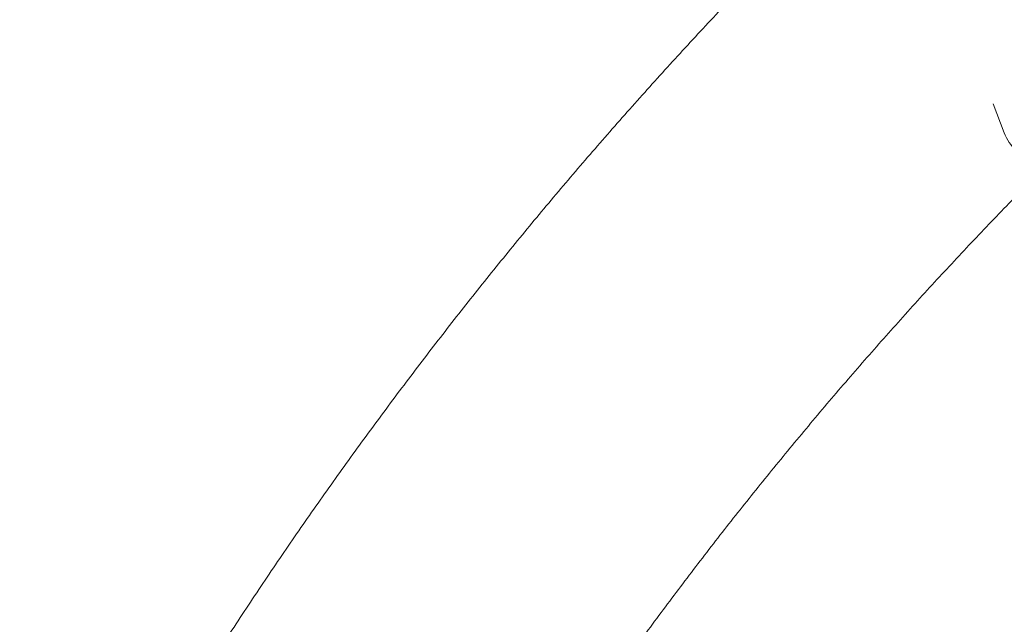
# Model space of a CAD drawing. Extents: x 5459245 to 5462690, y 5971016 to 5972523.
# Tile 123 of 136: x 5462451.604 to 5462451.986, y 5972213.672 to 5972213.907. Entities that reach past the tile are written whole.
import ezdxf

# ---------------------------------------------------------------- set-up
doc = ezdxf.new("R2010")
doc.units = 0
doc.layers.add('A_MAŁA ARCHITEKTURA', color=195, linetype='CONTINUOUS', lineweight=9)

# ---------------------------------------------------------------- blocks, each defined once
blk = doc.blocks.new('A$C43995eb0')
at = {"layer": 'A_MAŁA ARCHITEKTURA', "linetype": 'Continuous'}
blk.add_line((1569.81, -971.51), (1561.73, -980.38), dxfattribs=at)
blk.add_arc((1551.98, -956.46), 23.32, 319.8314, 340.7748, dxfattribs=at)
for points, knots in [([(768.63, -596.05), (771.65, -599.17), (780.31, -608.14), (794.77, -622.76), (812.06, -639.86), (829.56, -656.71), (847.24, -673.32), (865.1, -689.7), (883.15, -705.82), (901.38, -721.7), (919.78, -737.33), (938.36, -752.71), (957.11, -767.84), (976.03, -782.7), (995.11, -797.31), (1014.36, -811.66), (1033.77, -825.75), (1053.33, -839.57), (1073.05, -853.12), (1092.91, -866.4), (1112.93, -879.41), (1133.09, -892.15), (1153.39, -904.61), (1173.83, -916.79), (1194.41, -928.7), (1215.11, -940.32), (1235.95, -951.66), (1256.91, -962.72), (1277.99, -973.49), (1299.2, -983.97), (1320.52, -994.16), (1341.95, -1004.07), (1363.49, -1013.68), (1385.14, -1022.99), (1406.89, -1032.01), (1428.74, -1040.74), (1450.68, -1049.16), (1472.72, -1057.29), (1494.85, -1065.11), (1517.06, -1072.64), (1539.36, -1079.86), (1561.73, -1086.78), (1584.18, -1093.39), (1606.7, -1099.69), (1629.3, -1105.69), (1651.95, -1111.39), (1674.67, -1116.77), (1697.45, -1121.84), (1720.28, -1126.61), (1743.17, -1131.06), (1766.1, -1135.2), (1789.08, -1139.03), (1812.09, -1142.55), (1835.15, -1145.75), (1858.24, -1148.64), (1881.36, -1151.22), (1904.5, -1153.48), (1927.67, -1155.42), (1950.86, -1157.05), (1974.07, -1158.37), (1997.29, -1159.37), (2019.69, -1160.04), (2034.36, -1160.25), (2041.28, -1160.34)], [0, 0, 0, 0, 0.008859, 0.025435, 0.04201, 0.058584, 0.075158, 0.09173, 0.108302, 0.124873, 0.141442, 0.158011, 0.174578, 0.191145, 0.20771, 0.224275, 0.240838, 0.257401, 0.273962, 0.290523, 0.307082, 0.32364, 0.340197, 0.356754, 0.373309, 0.389863, 0.406416, 0.422968, 0.439519, 0.456068, 0.472617, 0.489165, 0.505712, 0.522258, 0.538803, 0.555347, 0.57189, 0.588432, 0.604973, 0.621513, 0.638052, 0.654591, 0.671129, 0.687665, 0.704202, 0.720737, 0.737272, 0.753806, 0.770339, 0.786872, 0.803404, 0.819936, 0.836467, 0.852998, 0.869528, 0.886058, 0.902587, 0.919116, 0.935645, 0.952174, 0.968702, 0.98523, 1, 1, 1, 1]), ([(1856.69, -1014.36), (1855.51, -1014.21), (1846.93, -1013.15), (1831, -1010.88), (1808.89, -1007.52), (1786.83, -1003.81), (1764.81, -999.8), (1742.85, -995.48), (1720.93, -990.84), (1699.07, -985.9), (1677.26, -980.65), (1655.52, -975.09), (1633.85, -969.22), (1612.25, -963.03), (1594.47, -957.73), (1583.92, -954.37), (1580.52, -953.29)], [0, 0, 0, 0, 0.012648, 0.091806, 0.170963, 0.250117, 0.329268, 0.408416, 0.487561, 0.566703, 0.645841, 0.724976, 0.804107, 0.883233, 0.962355, 1, 1, 1, 1])]:
    blk.add_open_spline(points, degree=3, knots=knots, dxfattribs=at)

msp = doc.modelspace()

# ---------------------------------------------------------------- block references
at = {"layer": 'A_MAŁA ARCHITEKTURA', "xscale": 0.001, "yscale": 0.001, "zscale": 0.001, "rotation": 242.9301705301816}
msp.add_blockref('A$C43995eb0', (5462453.5658, 5972214.81866), dxfattribs=at)

doc.saveas('drawing.dxf')
